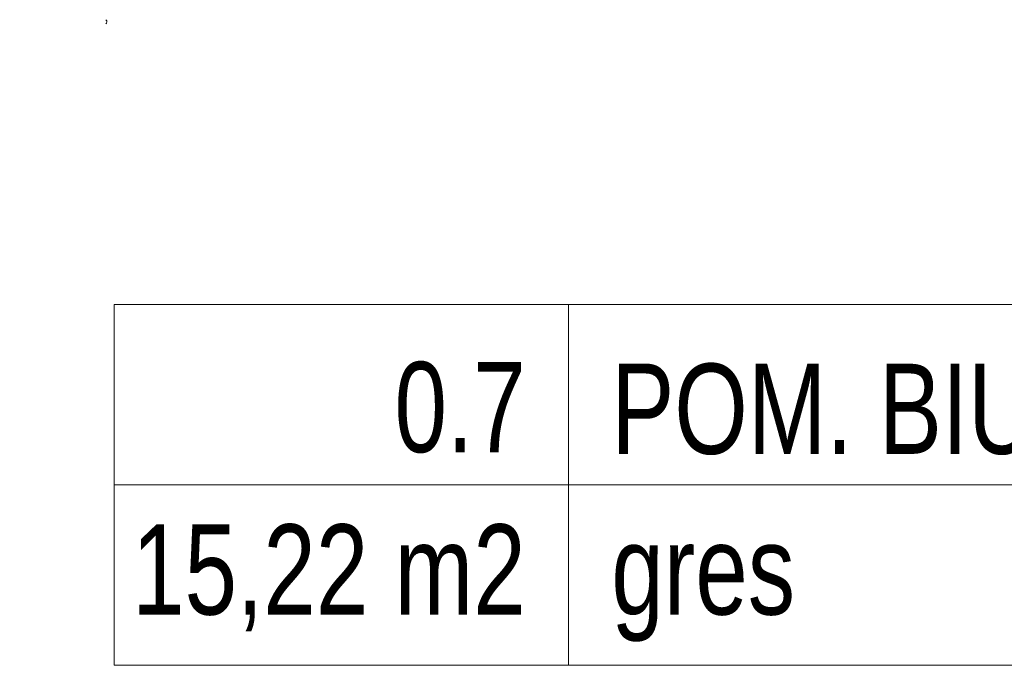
# Model space of a CAD drawing. Header units: inches. Extents: x 67073 to 287261, y -76160 to 48412.
# Tile 100 of 117: x 86425 to 86562, y -41726 to -41636. Entities that reach past the tile are written whole.
import ezdxf

# ---------------------------------------------------------------- set-up
doc = ezdxf.new("R2010")
doc.units = ezdxf.units.IN
doc.header["$MEASUREMENT"] = 0
doc.layers.add('## 06 klimatyzator', color=30, linetype='Continuous', lineweight=15)
doc.layers.add('p--opisy pomieszczeń', color=31, linetype='Continuous', lineweight=0)
doc.styles.add('1-50', font='arial.ttf', dxfattribs={"width": 0.75, "height": 12.5})

msp = doc.modelspace()

# ---------------------------------------------------------------- linework, layer by layer
at = {"layer": '## 06 klimatyzator', "lineweight": 15}
msp.add_arc((86436.807, -41636.735), 0.367, 303.50779, 49.40559, dxfattribs=at)
at = {"layer": 'p--opisy pomieszczeń', "color": 0}
for p, q in [((86501.184, -41675.905), (86501.184, -41725.905)), ((86608.184, -41700.905), (86438.184, -41700.905))]:
    msp.add_line(p, q, dxfattribs=at)
msp.add_lwpolyline([(86438.184, -41725.905), (86608.184, -41725.905), (86608.184, -41675.905), (86438.184, -41675.905)], close=True, dxfattribs=at)

# ---------------------------------------------------------------- texts
at = {"layer": 'p--opisy pomieszczeń', "color": 0, "char_height": 12.5, "style": '1-50'}
for s, insert, width, attachment_point in [('0.7', (86495.252, -41683.877), 98, 3), ('POM. BIUROWE', (86507.115, -41684.113), 106.86476, 1), ('15,22 m2', (86495.252, -41706.38), 98, 3), ('gres', (86507.115, -41706.38), 100, 1)]:
    msp.add_mtext(s, dxfattribs=dict(at, insert=insert, width=width, attachment_point=attachment_point))

doc.saveas('drawing.dxf')
